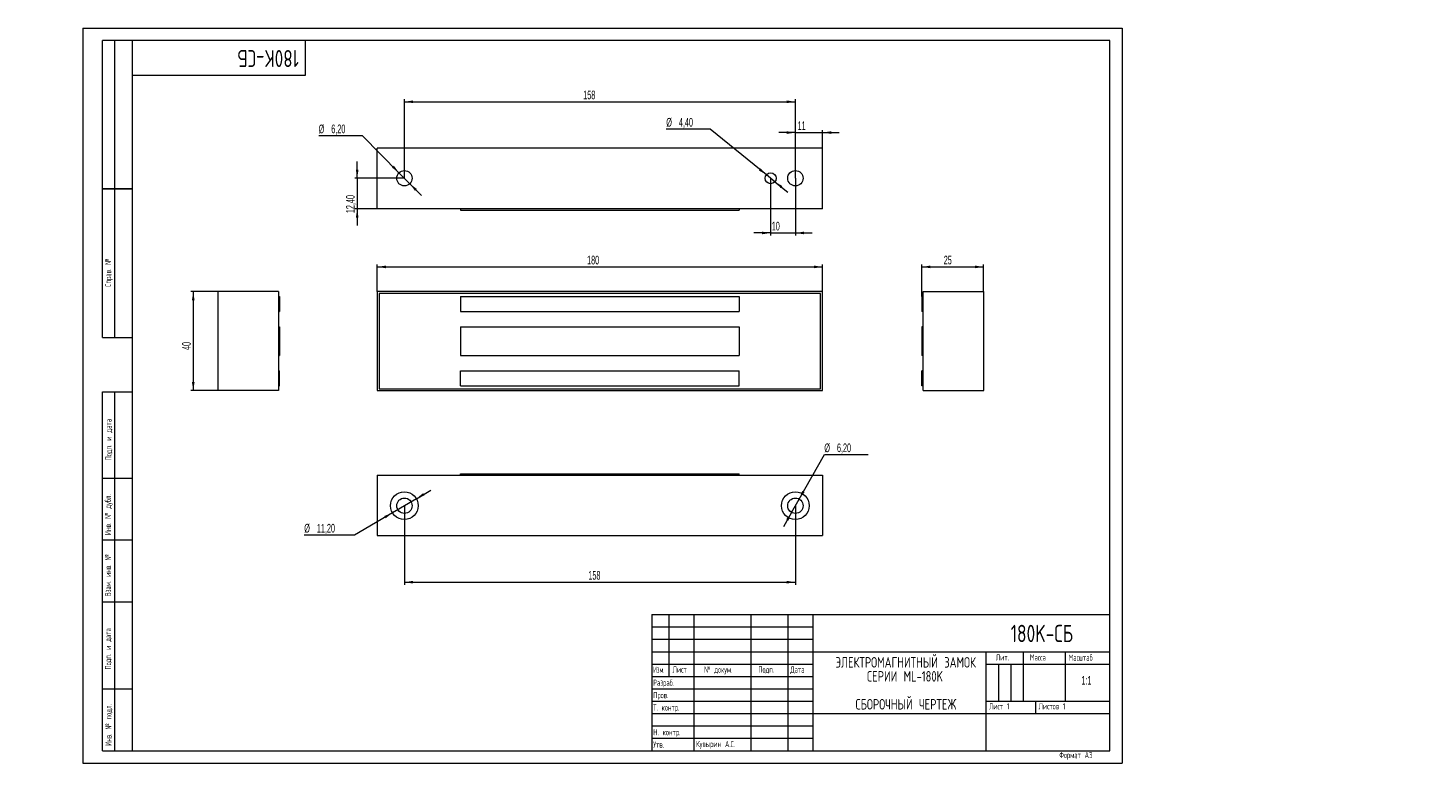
# Model space of a CAD drawing. Header units: millimetres. Extents: x -22 to 544, y -3 to 297.
import ezdxf

# ---------------------------------------------------------------- set-up
doc = ezdxf.new("R2010")
doc.units = ezdxf.units.MM
doc.layers.add('ОСЕВЫЕ', color=7, linetype='Continuous')
doc.styles.add('SLDTEXTSTYLE0', font='TXT', dxfattribs={"width": 0.605, "bigfont": 'bigfont'})
doc.styles.add('SLDTEXTSTYLE1', font='TXT', dxfattribs={"width": 0.605})
doc.styles.add('SLDTEXTSTYLE2', font='TXT', dxfattribs={"width": 0.55152, "bigfont": 'bigfont'})
doc.styles.add('SLDTEXTSTYLE3', font='TXT', dxfattribs={"width": 0.7, "bigfont": 'bigfont'})
doc.dimstyles.new('SLDDIMSTYLE0', dxfattribs={"dimtxt": 3.5, "dimasz": 3.5, "dimexe": 0, "dimexo": 0.0625, "dimgap": 0.875, "dimtad": 2, "dimrnd": 1e-09, "dimzin": 12, "dimdsep": 46, "dimtxsty": 'SLDTEXTSTYLE1', "dimsah": 1, "dimcen": 0.09, "dimadec": 0, "dimazin": 3, "dimtfac": 1, "dimtdec": 3, "dimtofl": 0, "dimtmove": 0, "dimatfit": 3, "dimfxl": 0, "dimfrac": 2, "dimtolj": 1, "dimtzin": 12, "dimarcsym": 0})
doc.dimstyles.new('SLDDIMSTYLE1', dxfattribs={"dimtxt": 3.5, "dimasz": 3.5, "dimexe": 0, "dimexo": 0.0625, "dimgap": 0.875, "dimtad": 2, "dimrnd": 1e-09, "dimzin": 12, "dimdsep": 46, "dimtxsty": 'SLDTEXTSTYLE1', "dimsah": 1, "dimcen": 0.09, "dimadec": 0, "dimazin": 3, "dimtfac": 1, "dimtdec": 3, "dimtmove": 0, "dimatfit": 0, "dimfxl": 0, "dimfrac": 2, "dimtolj": 1, "dimtzin": 12, "dimarcsym": 0})
doc.dimstyles.new('SLDDIMSTYLE2', dxfattribs={"dimtxt": 3.5, "dimasz": 3.5, "dimexe": 0, "dimexo": 0.0625, "dimgap": 0.875, "dimtad": 0, "dimtih": 1, "dimtoh": 1, "dimrnd": 1e-09, "dimzin": 12, "dimdsep": 46, "dimtxsty": 'SLDTEXTSTYLE1', "dimsah": 1, "dimcen": 0, "dimadec": 0, "dimazin": 3, "dimtfac": 1, "dimtdec": 3, "dimtmove": 0, "dimatfit": 3, "dimfxl": 0, "dimfrac": 2, "dimtolj": 1, "dimtzin": 12, "dimarcsym": 0})

# ---------------------------------------------------------------- blocks, each defined once
blk = doc.blocks.new('SW_NOTE_0')
at = {"color": 0, "linetype": 'Continuous', "lineweight": 0, "attachment_point": 2, "style": 'SLDTEXTSTYLE3'}
for s, insert, char_height in [('\\M+1845E\\M+1844C\\M+18445\\M+1844B\\M+18453\\M+18451\\M+1844F\\M+1844D\\M+18440\\M+18443\\M+1844E\\M+18449\\M+18453\\M+1844E\\M+1845C\\M+1844A \\M+18448\\M+18440\\M+1844D\\M+1844F\\M+1844B', (29.57, 5.46), 4.23333), ('\\M+18452\\M+18445\\M+18451\\M+18449\\M+18449 ML-180K', (29.26, -0.19), 4.2333), ('\\M+18452\\M+18441\\M+1844F\\M+18451\\M+1844F\\M+18458\\M+1844E\\M+1845C\\M+1844A \\M+18458\\M+18445\\M+18451\\M+18453\\M+18445\\M+18447', (29.66, -11.48), 4.23333)]:
    blk.add_mtext(s, dxfattribs=dict(at, insert=insert, char_height=char_height))
blk = doc.blocks.new('_D')
at = {"color": 7, "linetype": 'Continuous', "lineweight": 0}
for p, q in [((118.99, 190.48), (118.99, 201.47)), ((118.99, 200.47), (298.99, 200.47)), ((298.99, 190.48), (298.99, 201.47))]:
    blk.add_line(p, q, dxfattribs=at)
for points in [[(118.99, 200.47), (122.49, 199.94), (122.49, 201.01)], [(298.99, 200.47), (295.49, 201.01), (295.49, 199.94)]]:
    blk.add_solid(points, dxfattribs=at)
at = {"color": 7, "linetype": 'Continuous', "lineweight": 0, "insert": (203.82, 204.99, -12.4), "char_height": 3.5, "attachment_point": 1, "style": 'SLDTEXTSTYLE1'}
blk.add_mtext('180', dxfattribs=at)
blk = doc.blocks.new('_D_1')
at = {"color": 7, "linetype": 'Continuous', "lineweight": 0}
for p, q in [((54.57, 190.47), (43.67, 190.47)), ((44.67, 190.47), (44.67, 150.47)), ((54.57, 150.47), (43.67, 150.47))]:
    blk.add_line(p, q, dxfattribs=at)
for points in [[(44.67, 190.47), (44.13, 186.97), (45.21, 186.97)], [(44.67, 150.47), (45.21, 153.97), (44.13, 153.97)]]:
    blk.add_solid(points, dxfattribs=at)
at = {"color": 7, "linetype": 'Continuous', "lineweight": 0, "insert": (40.16, 166.91, 0.1), "char_height": 3.5, "attachment_point": 1, "rotation": 90, "style": 'SLDTEXTSTYLE1'}
blk.add_mtext('40', dxfattribs=at)
blk = doc.blocks.new('_D_2')
at = {"color": 7, "linetype": 'Continuous', "lineweight": 0}
for p, q in [((339.07, 188.48), (339.07, 201.47)), ((339.07, 200.47), (364.07, 200.47)), ((364.07, 190.48), (364.07, 201.47))]:
    blk.add_line(p, q, dxfattribs=at)
for points in [[(339.07, 200.47), (342.57, 199.94), (342.57, 201.01)], [(364.07, 200.47), (360.57, 201.01), (360.57, 199.94)]]:
    blk.add_solid(points, dxfattribs=at)
at = {"color": 7, "linetype": 'Continuous', "lineweight": 0, "insert": (347.94, 204.99, 0.1), "char_height": 3.5, "attachment_point": 1, "style": 'SLDTEXTSTYLE1'}
blk.add_mtext('25', dxfattribs=at)
blk = doc.blocks.new('_D_3')
at = {"color": 7, "linetype": 'Continuous', "lineweight": 0}
for p, q in [((129.99, 236.3), (129.99, 268.19)), ((129.99, 267.19), (287.99, 267.19)), ((287.99, 236.3), (287.99, 268.19))]:
    blk.add_line(p, q, dxfattribs=at)
for points in [[(129.99, 267.19), (133.49, 266.65), (133.49, 267.73)], [(287.99, 267.19), (284.49, 267.73), (284.49, 266.65)]]:
    blk.add_solid(points, dxfattribs=at)
at = {"color": 7, "linetype": 'Continuous', "lineweight": 0, "insert": (202.27, 271.7, 0.1), "char_height": 3.5, "attachment_point": 1, "style": 'SLDTEXTSTYLE1'}
blk.add_mtext('158', dxfattribs=at)
blk = doc.blocks.new('_D_4')
at = {"color": 7, "linetype": 'Continuous', "lineweight": 0}
for p, q in [((277.99, 236.28), (277.99, 213.19)), ((287.99, 236.28), (287.99, 213.19)), ((277.99, 214.19), (271.26, 214.19)), ((277.99, 214.19), (287.99, 214.19)), ((287.99, 214.19), (294.72, 214.19))]:
    blk.add_line(p, q, dxfattribs=at)
for points in [[(277.99, 214.19), (274.49, 214.73), (274.49, 213.65)], [(287.99, 214.19), (291.49, 213.65), (291.49, 214.73)]]:
    blk.add_solid(points, dxfattribs=at)
at = {"color": 7, "linetype": 'Continuous', "lineweight": 0, "insert": (278.44, 218.7, 0.1), "char_height": 3.5, "attachment_point": 1, "style": 'SLDTEXTSTYLE1'}
blk.add_mtext('10', dxfattribs=at)
blk = doc.blocks.new('_D_5')
at = {"color": 7, "linetype": 'Continuous', "lineweight": 0}
for p, q in [((287.99, 254.75), (281.26, 254.75)), ((287.99, 236.3), (287.99, 255.75)), ((287.99, 254.75), (298.99, 254.75)), ((298.99, 248.4), (298.99, 255.75)), ((298.99, 254.75), (305.72, 254.75))]:
    blk.add_line(p, q, dxfattribs=at)
for points in [[(287.99, 254.75), (284.49, 255.29), (284.49, 254.21)], [(298.99, 254.75), (302.49, 254.21), (302.49, 255.29)]]:
    blk.add_solid(points, dxfattribs=at)
at = {"color": 7, "linetype": 'Continuous', "lineweight": 0, "insert": (288.9, 259.27, 0.1), "char_height": 3.5, "attachment_point": 1, "style": 'SLDTEXTSTYLE1'}
blk.add_mtext('11', dxfattribs=at)
blk = doc.blocks.new('_D_6')
at = {"color": 7, "linetype": 'Continuous', "lineweight": 0}
for p, q in [((110.91, 236.29), (110.91, 243.02)), ((129.98, 236.29), (109.91, 236.29)), ((110.91, 236.29), (110.91, 223.89)), ((118.98, 223.89), (109.91, 223.89)), ((110.91, 223.89), (110.91, 217.16))]:
    blk.add_line(p, q, dxfattribs=at)
for points in [[(110.91, 236.29), (111.45, 239.79), (110.37, 239.79)], [(110.91, 223.89), (110.37, 220.39), (111.45, 220.39)]]:
    blk.add_solid(points, dxfattribs=at)
at = {"color": 7, "linetype": 'Continuous', "lineweight": 0, "insert": (106.4, 222.21, 0.1), "char_height": 3.5, "attachment_point": 1, "rotation": 90, "style": 'SLDTEXTSTYLE1'}
blk.add_mtext('12,40', dxfattribs=at)
blk = doc.blocks.new('_D_7')
at = {"color": 7, "linetype": 'Continuous', "lineweight": 0}
for p, q in [((253.49, 256.15), (235.82, 256.15)), ((276.28, 237.68), (253.49, 256.15)), ((279.7, 234.91), (276.28, 237.68)), ((279.7, 234.91), (284.93, 230.67))]:
    blk.add_line(p, q, dxfattribs=at)
for points in [[(276.28, 237.68), (273.9, 240.3), (273.23, 239.46)], [(279.7, 234.91), (282.08, 232.29), (282.76, 233.12)]]:
    blk.add_solid(points, dxfattribs=at)
at = {"color": 7, "linetype": 'Continuous', "lineweight": 0, "char_height": 3.5, "attachment_point": 1, "style": 'SLDTEXTSTYLE1'}
for s, insert in [('%%c', (235.82, 260.66, 0.1)), ('4,40', (240.92, 260.67, 0.1))]:
    blk.add_mtext(s, dxfattribs=dict(at, insert=insert))
blk = doc.blocks.new('_D_8')
at = {"color": 7, "linetype": 'Continuous', "lineweight": 0}
for p, q in [((113.01, 253.46), (95.35, 253.46)), ((127.81, 238.5), (113.01, 253.46)), ((132.17, 234.09), (127.81, 238.5)), ((132.17, 234.09), (136.91, 229.3))]:
    blk.add_line(p, q, dxfattribs=at)
for points in [[(127.81, 238.5), (125.74, 241.36), (124.97, 240.61)], [(132.17, 234.09), (134.25, 231.22), (135.02, 231.98)]]:
    blk.add_solid(points, dxfattribs=at)
at = {"color": 7, "linetype": 'Continuous', "lineweight": 0, "char_height": 3.5, "attachment_point": 1, "style": 'SLDTEXTSTYLE1'}
for s, insert in [('%%c', (95.35, 257.97, 0.1)), ('6,20', (100.45, 257.98, 0.1))]:
    blk.add_mtext(s, dxfattribs=dict(at, insert=insert))
blk = doc.blocks.new('_D_9')
at = {"color": 7, "linetype": 'Continuous', "lineweight": 0}
for p, q in [((129.99, 103.97), (129.99, 72.08)), ((287.99, 103.97), (287.99, 72.08)), ((129.99, 73.08), (287.99, 73.08))]:
    blk.add_line(p, q, dxfattribs=at)
for points in [[(129.99, 73.08), (133.49, 72.55), (133.49, 73.62)], [(287.99, 73.08), (284.49, 73.62), (284.49, 72.55)]]:
    blk.add_solid(points, dxfattribs=at)
at = {"color": 7, "linetype": 'Continuous', "lineweight": 0, "insert": (204.33, 77.6, 0.1), "char_height": 3.5, "attachment_point": 1, "style": 'SLDTEXTSTYLE1'}
blk.add_mtext('158', dxfattribs=at)
blk = doc.blocks.new('_D_10')
at = {"color": 7, "linetype": 'Continuous', "lineweight": 0}
for p, q in [((134.82, 106.83), (140.62, 110.24)), ((134.82, 106.83), (125.17, 101.14)), ((125.17, 101.14), (109.87, 92.13)), ((109.87, 92.13), (89.53, 92.13))]:
    blk.add_line(p, q, dxfattribs=at)
for points in [[(134.82, 106.83), (138.11, 108.14), (137.56, 109.07)], [(125.17, 101.14), (121.88, 99.83), (122.43, 98.9)]]:
    blk.add_solid(points, dxfattribs=at)
at = {"color": 7, "linetype": 'Continuous', "lineweight": 0, "char_height": 3.5, "attachment_point": 1, "style": 'SLDTEXTSTYLE1'}
for s, insert in [('%%c', (89.53, 96.65, 0.1)), ('11,20', (94.63, 96.65, 0.1))]:
    blk.add_mtext(s, dxfattribs=dict(at, insert=insert))
blk = doc.blocks.new('_D_11')
at = {"color": 7, "linetype": 'Continuous', "lineweight": 0}
for p, q in [((289.52, 106.68), (299.69, 124.62)), ((299.69, 124.62), (317.35, 124.62)), ((286.47, 101.29), (289.52, 106.68)), ((286.47, 101.29), (283.15, 95.43))]:
    blk.add_line(p, q, dxfattribs=at)
for points in [[(289.52, 106.68), (291.72, 109.46), (290.78, 109.99)], [(286.47, 101.29), (284.27, 98.51), (285.21, 97.98)]]:
    blk.add_solid(points, dxfattribs=at)
at = {"color": 7, "linetype": 'Continuous', "lineweight": 0, "char_height": 3.5, "attachment_point": 1, "style": 'SLDTEXTSTYLE1'}
for s, insert in [('%%c', (299.69, 129.13, 0.1)), ('6,20', (304.79, 129.14, 0.1))]:
    blk.add_mtext(s, dxfattribs=dict(at, insert=insert))

msp = doc.modelspace()

# ---------------------------------------------------------------- linework, layer by layer
at = {"color": 7, "linetype": 'Continuous', "lineweight": 15}
for p, q in [((8, 172), (8, 292)), ((20, 292), (8, 292)), ((8, 172), (8, 292)), ((13, 172), (13, 292)), ((13, 172), (13, 292)), ((20, 292), (20, 5)), ((415, 292), (20, 292)), ((20, 292), (20, 5)), ((90, 278), (90, 292)), ((415, 5), (415, 292)), ((20, 278), (90, 278)), ((118.994, 223.893), (118.994, 248.393)), ((298.994, 248.393), (118.994, 248.393)), ((298.994, 223.893), (298.994, 248.393)), ((8, 232), (20, 232)), ((20, 232), (8, 232)), ((298.994, 223.893), (118.994, 223.893)), ((152.694, 223.893), (152.694, 223.393)), ((152.694, 223.393), (265.294, 223.393)), ((265.294, 223.893), (265.294, 223.393)), ((79.085, 190.474), (54.585, 190.474)), ((54.585, 190.474), (54.585, 150.474)), ((79.085, 190.474), (79.085, 150.474)), ((79.085, 188.474), (79.585, 188.474)), ((79.585, 188.474), (79.585, 182.474)), ((118.994, 190.474), (118.994, 150.474)), ((298.994, 190.474), (118.994, 190.474)), ((119.794, 189.674), (119.794, 151.274)), ((298.194, 189.674), (119.794, 189.674)), ((152.694, 188.474), (152.694, 182.474)), ((152.694, 188.474), (265.294, 188.474)), ((265.294, 188.474), (265.294, 182.474)), ((298.194, 151.274), (298.194, 189.674)), ((298.994, 150.474), (298.994, 190.474)), ((339.573, 188.474), (339.073, 188.474)), ((339.073, 188.474), (339.073, 182.474)), ((339.573, 150.474), (339.573, 190.474)), ((339.573, 190.474), (364.073, 190.474)), ((364.073, 150.474), (364.073, 190.474)), ((79.085, 182.474), (79.585, 182.474)), ((152.694, 182.474), (265.294, 182.474)), ((339.573, 182.474), (339.073, 182.474)), ((79.085, 176.274), (79.585, 176.274)), ((79.585, 176.274), (79.585, 164.674)), ((152.694, 176.274), (265.294, 176.274)), ((152.694, 176.274), (152.694, 164.674)), ((265.294, 176.274), (265.294, 164.674)), ((339.073, 176.274), (339.073, 164.674)), ((339.573, 176.274), (339.073, 176.274)), ((8, 172), (20, 172)), ((79.085, 164.674), (79.585, 164.674)), ((152.694, 164.674), (265.294, 164.674)), ((339.573, 164.674), (339.073, 164.674)), ((79.085, 158.474), (79.585, 158.474)), ((79.585, 152.474), (79.585, 158.474)), ((152.694, 158.474), (265.294, 158.474)), ((152.694, 152.474), (152.694, 158.474)), ((265.294, 152.474), (265.294, 158.474)), ((339.573, 158.474), (339.073, 158.474)), ((339.073, 152.474), (339.073, 158.474)), ((8, 5), (8, 150)), ((8, 150), (20, 150)), ((13, 5), (13, 150)), ((79.085, 150.474), (54.585, 150.474)), ((79.085, 152.474), (79.585, 152.474)), ((118.994, 150.474), (298.994, 150.474)), ((119.794, 151.274), (298.194, 151.274)), ((152.694, 152.474), (265.294, 152.474)), ((339.573, 152.474), (339.073, 152.474)), ((339.573, 150.474), (364.073, 150.474)), ((20, 115), (8, 115)), ((118.994, 116.384), (298.994, 116.384)), ((118.994, 116.384), (118.994, 91.884)), ((152.694, 116.384), (152.694, 116.884)), ((152.694, 116.884), (265.294, 116.884)), ((265.294, 116.384), (265.294, 116.884)), ((298.994, 116.384), (298.994, 91.884)), ((118.994, 91.884), (298.994, 91.884)), ((20, 90), (8, 90)), ((20, 65), (8, 65)), ((230, 60), (415, 60)), ((230, 60), (230, 5)), ((237, 35), (237, 60)), ((247, 60), (247, 5)), ((270, 60), (270, 5)), ((285, 60), (285, 5)), ((295, 60), (295, 5)), ((230, 40), (295, 40)), ((295, 45), (415, 45)), ((365, 45), (365, 5)), ((365, 40), (415, 40)), ((380, 45), (380, 25)), ((397, 45), (397, 25)), ((230, 35), (295, 35)), ((8, 30), (20, 30)), ((365, 25), (415, 25)), ((385, 25), (385, 20)), ((295, 20), (415, 20)), ((8, 5), (20, 5)), ((20, 5), (415, 5))]:
    msp.add_line(p, q, dxfattribs=at)
at = {"color": 7, "linetype": 'Continuous', "lineweight": 0}
for p, q in [((230, 55), (295, 55)), ((230, 50), (295, 50)), ((230, 45), (295, 45)), ((370, 40), (370, 25)), ((375, 40), (375, 25)), ((230, 30), (295, 30)), ((230, 25), (295, 25)), ((230, 20), (295, 20)), ((230, 15), (295, 15)), ((230, 10), (295, 10))]:
    msp.add_line(p, q, dxfattribs=at)
at = {"color": 7, "linetype": 'Continuous', "lineweight": 15}
for centre, radius in [((129.994, 236.293), 3.1), ((277.994, 236.293), 2.2), ((287.994, 236.293), 3.1), ((129.994, 103.984), 5.6), ((287.994, 103.984), 5.6), ((129.994, 103.984), 3.1), ((287.994, 103.984), 3.1)]:
    msp.add_circle(centre, radius, dxfattribs=at)
at = {"layer": 'ОСЕВЫЕ', "lineweight": 0}
for p, q in [((0, 297), (420, 297)), ((0, 297), (0, 0)), ((420, 297), (420, 0)), ((0, 0), (420, 0))]:
    msp.add_line(p, q, dxfattribs=at)

# ---------------------------------------------------------------- block references
at = {"color": 7, "linetype": 'Continuous', "lineweight": 0}
msp.add_blockref('SW_NOTE_0', (303, 37.353), dxfattribs=at)

# ---------------------------------------------------------------- texts
at = {"color": 7, "linetype": 'Continuous', "lineweight": 0, "attachment_point": 1}
for s, insert, char_height, rotation, style in [('180K-\\M+18452\\M+18441', (87.328, 281.237), 6.87917, 180, 'SLDTEXTSTYLE3'), ('\\M+18452\\M+18481\\M+18482\\M+18470\\M+18472. \\M+18782', (9.001, 192.453), 2.5, 90, 'SLDTEXTSTYLE0'), ('\\M+18450\\M+18480\\M+18474\\M+18481. \\M+18479 \\M+18474\\M+18470\\M+18484\\M+18470', (9.143, 122.304), 2.5, 90, 'SLDTEXTSTYLE0'), ('\\M+18449\\M+1847E\\M+18472. \\M+18782 \\M+18474\\M+18485\\M+18471\\M+1847C.', (8.95, 92.12), 2.5, 90, 'SLDTEXTSTYLE0'), ('\\M+18442\\M+18478\\M+18470\\M+1847D. \\M+18479\\M+1847E\\M+18472. \\M+18782', (8.974, 67.4), 2.5, 90, 'SLDTEXTSTYLE0'), ('\\M+18450\\M+18480\\M+18474\\M+18481. \\M+18479 \\M+18474\\M+18470\\M+18484\\M+18470', (8.985, 37.79), 2.5, 90, 'SLDTEXTSTYLE0'), ('\\M+18449\\M+1847E\\M+18472. \\M+18782 \\M+18481\\M+18480\\M+18474\\M+1847C.', (9.155, 6.964), 2.5, 90, 'SLDTEXTSTYLE0')]:
    msp.add_mtext(s, dxfattribs=dict(at, insert=insert, char_height=char_height, rotation=rotation, style=style))
at = {"color": 7, "linetype": 'Continuous', "lineweight": 0}
for s, insert, char_height, attachment_point, style in [('180K-\\M+18452\\M+18441', (374.996, 55.869), 7, 1, 'SLDTEXTSTYLE3'), ('\\M+1844C\\M+18479\\M+18484.', (369.011, 43.961), 2.5, 1, 'SLDTEXTSTYLE0'), ('\\M+1844D\\M+18470\\M+18483\\M+18483\\M+18470', (382.764, 43.961), 2.5, 1, 'SLDTEXTSTYLE0'), ('\\M+1844D\\M+18470\\M+18483\\M+1848A\\M+18484\\M+18470\\M+18471', (398.426, 43.863), 2.5, 1, 'SLDTEXTSTYLE0'), ('\\M+18449\\M+18478\\M+1847D.', (230.539, 39.002), 2.5, 1, 'SLDTEXTSTYLE2'), ('\\M+1844C\\M+18479\\M+18483\\M+18484', (238.387, 39.056), 2.5, 1, 'SLDTEXTSTYLE0'), ('\\M+18782 \\M+18474\\M+18480\\M+1847B\\M+18485\\M+1847D.', (251.122, 39.031), 2.5, 1, 'SLDTEXTSTYLE0'), ('\\M+18450\\M+18480\\M+18474\\M+18481.', (273.04, 39.028), 2.5, 1, 'SLDTEXTSTYLE0'), ('\\M+18444\\M+18470\\M+18484\\M+18470', (285.973, 39.033), 2.5, 1, 'SLDTEXTSTYLE0'), ('1:1', (405.611, 35.152), 3.5, 2, 'SLDTEXTSTYLE1'), ('\\M+18451\\M+18470\\M+18478\\M+18482\\M+18470\\M+18471.', (230.516, 33.729), 2.5, 1, 'SLDTEXTSTYLE0'), ('\\M+18450\\M+18482\\M+18480\\M+18472.', (230.557, 28.703), 2.5, 1, 'SLDTEXTSTYLE0'), ('\\M+18453. \\M+1847B\\M+18480\\M+1847E\\M+18484\\M+18482.', (230.502, 23.701), 2.5, 1, 'SLDTEXTSTYLE0'), ('\\M+1844C\\M+18479\\M+18483\\M+18484 1', (366.237, 24.159), 2.5, 1, 'SLDTEXTSTYLE0'), ('\\M+1844C\\M+18479\\M+18483\\M+18484\\M+18480\\M+18472 1', (386.298, 24.205), 2.5, 1, 'SLDTEXTSTYLE0'), ('\\M+1844E. \\M+1847B\\M+18480\\M+1847E\\M+18484\\M+18482.', (230.564, 13.718), 2.5, 1, 'SLDTEXTSTYLE0'), ('\\M+18454\\M+18484\\M+18472.', (230.551, 8.7), 2.5, 1, 'SLDTEXTSTYLE0'), ('\\M+1844B\\M+18485\\M+18472\\M+1848D\\M+18482\\M+18479\\M+1847E \\M+18440.\\M+18452.', (247.874, 8.948), 2.5, 1, 'SLDTEXTSTYLE0'), ('\\M+18455\\M+18480\\M+18482\\M+1847D\\M+18470\\M+18484 \\M+184403', (394.635, 4.483), 2.5, 1, 'SLDTEXTSTYLE0')]:
    msp.add_mtext(s, dxfattribs=dict(at, insert=insert, char_height=char_height, attachment_point=attachment_point, style=style))

# ---------------------------------------------------------------- dimensions: what is measured, and where the dimension line sits
for base, p1, p2, dimstyle, picture, middle in [((287.994, 267.193), (129.994, 236.293), (287.994, 236.293), 'SLDDIMSTYLE0', '_D_3', (207.886, 267.193)), ((298.994, 254.753), (287.994, 236.293), (298.994, 248.393), 'SLDDIMSTYLE1', '_D_5', (293.174, 254.753)), ((287.994, 214.193), (277.994, 236.293), (287.994, 236.293), 'SLDDIMSTYLE1', '_D_4', (282.722, 214.193)), ((298.994, 200.474), (118.994, 190.474), (298.994, 190.474), 'SLDDIMSTYLE0', '_D', (209.439, 200.474)), ((364.073, 200.474), (339.073, 188.474), (364.073, 190.474), 'SLDDIMSTYLE0', '_D_2', (352.215, 200.474)), ((287.994, 73.084), (129.994, 103.984), (287.994, 103.984), 'SLDDIMSTYLE0', '_D_9', (209.945, 73.084))]:
    dim = msp.add_linear_dim(base=base, p1=p1, p2=p2, dimstyle=dimstyle, dxfattribs=at)
    dim.commit()
    dim.dimension.update_dxf_attribs({"geometry": picture, "text_midpoint": middle, "dimtype": 160})
for p1, p2, picture, middle in [((276.284, 237.678), (279.703, 234.908), '_D_7', (244.655, 258.921)), ((127.814, 238.497), (132.174, 234.089), '_D_8', (104.18, 256.23)), ((289.522, 106.681), (286.465, 101.287), '_D_11', (308.52, 127.389)), ((125.168, 101.142), (134.819, 106.826), '_D_10', (99.702, 94.904))]:
    dim = msp.add_diameter_dim_2p(p1=p1, p2=p2, dimstyle='SLDDIMSTYLE2', dxfattribs=at)
    dim.commit()
    dim.dimension.update_dxf_attribs({"geometry": picture, "text_midpoint": middle, "dimtype": 163})
for base, p1, p2, dimstyle, picture, middle in [((110.91, 223.893), (129.994, 236.293), (118.994, 223.893), 'SLDDIMSTYLE1', '_D_6', (110.91, 229.834)), ((44.67, 150.474), (54.585, 190.474), (54.585, 150.474), 'SLDDIMSTYLE0', '_D_1', (44.67, 171.189))]:
    dim = msp.add_linear_dim(base=base, p1=p1, p2=p2, angle=90, dimstyle=dimstyle, dxfattribs=at)
    dim.commit()
    dim.dimension.update_dxf_attribs({"geometry": picture, "text_midpoint": middle, "dimtype": 160})

doc.saveas('drawing.dxf')
